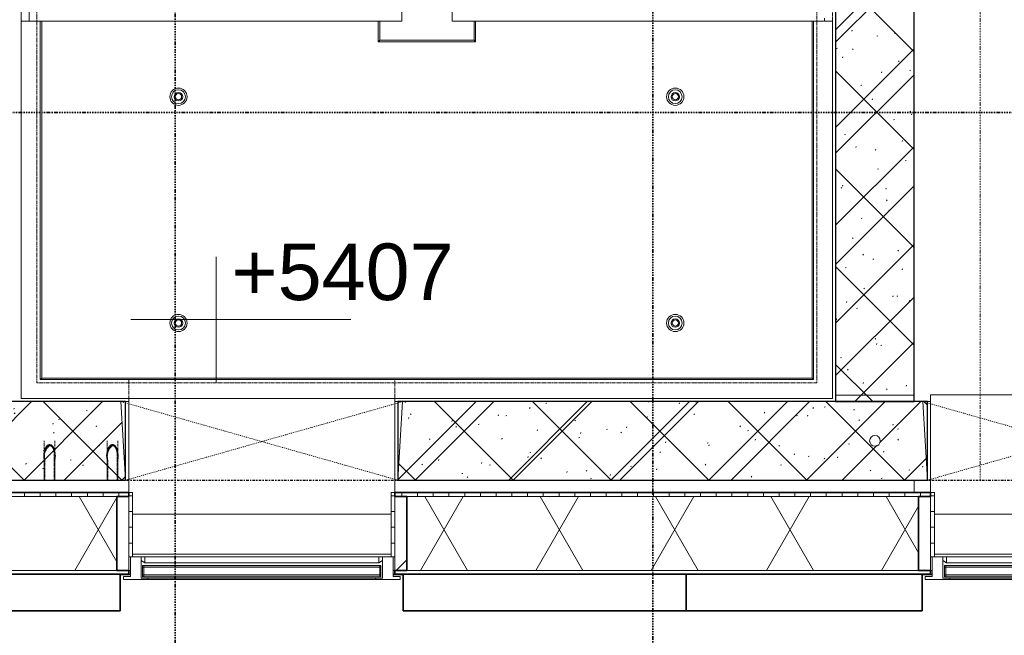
# Model space of a CAD drawing. Header units: millimetres. Extents: x -80560 to 110805, y -11020 to 52719.
# Tile 22 of 182: x 51225 to 54356, y 9506 to 11465. Entities that reach past the tile are written whole.
import ezdxf

# ---------------------------------------------------------------- set-up
doc = ezdxf.new("R2010")
doc.units = ezdxf.units.MM
for name, pattern in [('CENTER2', [20, 8, -4, 4, -4]), ('Dash', [6.35, 3.175, -3.175]), ('DASHDOT2', [8, 4, -2, 0, -2]), ('Hidden 1', [3.5, 2, -1.5]), ('HIDDEN2', [4.5, 3, -1.5])]:
    doc.linetypes.add(name, pattern=pattern)
for name, color, linetype, lineweight in [('A-DETL-GENF', 92, 'Continuous', 18), ('A-FLOR', 192, 'Continuous', 18), ('A-FLOR-HRAL', 11, 'Continuous', 18), ('A-FLOR-HRAL-MBND', 5, 'HIDDEN2', 18), ('A-GENM', 13, 'Continuous', 18), ('A-GLAZ', 151, 'Continuous', 18), ('A-GLAZ-SILL', 1, 'Continuous', 18), ('A-WALL', 113, 'Continuous', 35), ('A-WALL-PATT', 111, 'Continuous', 35), ('G-ANNO-DIMS', 111, 'Continuous', 9), ('G-ANNO-SYMB', 111, 'Continuous', 9), ('I-WALL', 2, 'Continuous', 18), ('S-GRID', 1, 'Continuous', 9), ('S-STRS', 31, 'Continuous', 18), ('S-STRS-MBND', 31, 'HIDDEN2', 18)]:
    doc.layers.add(name, color=color, linetype=linetype, lineweight=lineweight)
doc.styles.add('Arial', font='arial.ttf', dxfattribs={"height": 180})
pattern_1 = [(45, (0, 0), (-176.7767, 176.7767), []), (17, (0, 0), (51.37877, 156.87645), [3.353, -159.647, 3.353, -88.647, -134]), (17, (0, 0), (51.37877, 156.87645), [-255, 3.353, -130.647]), (48, (0, 0), (-36.014, 160.26226), [3.353, -158.647, 3.353, -160.647, -132]), (48, (0, 0), (-36.014, 160.26226), [-326, 3.353, -128.647]), (71, (0, 0), (-94.825, 133.12483), [3.353, -156.647, 3.353, -87.247, -131]), (71, (0, 0), (-94.825, 133.12483), [-250.6, 3.353, -127.647])]
pattern_2 = [(0, (0, 0), (0, 50), [])]

# ---------------------------------------------------------------- blocks, each defined once
blk = doc.blocks.new('19112_SW_LeonardoCollege_R2020_rvt-1-DO_02 tweede verdieping')
at = {"layer": 'A-WALL-PATT', "lineweight": 5}
h = blk.add_hatch(dxfattribs=at)
h.set_pattern_fill('FP_173', color=10, angle=45, style=0, pattern_type=2)
h.set_pattern_definition([(135, (29175, 14167.5), (-155.563, -155.563), []), (225, (29175, 14167.5), (155.563, -155.563), [])])
h.paths.add_polyline_path([(29175, 10250), (29175, 18085), (28925, 18085), (28925, 10250), (29028.3, 10250)], flags=0)
h = blk.add_hatch(dxfattribs=at)
h.set_pattern_fill('FP_174', color=10, angle=45, style=0, pattern_type=2)
h.set_pattern_definition([(45, (28837.5, 10000), (-155.563, 155.563), []), (135, (28837.5, 10000), (-155.563, -155.563), [])])
h.paths.add_polyline_path([(31600, 10000), (31600, 10250), (30083, 10250), (30083, 10000), (31377.7, 10000)], flags=0)
h.paths.add_polyline_path([(29028.3, 10000), (29217, 10000), (29217, 10250), (27533, 10250), (27533, 10000), (28734.6, 10000)], flags=0)
h.paths.add_polyline_path([(26667, 10000), (26667, 10250), (26075, 10250), (26075, 10000), (26532.1, 10000)], flags=0)
at = {"layer": 'A-WALL', "color": 50, "lineweight": 25}
for p, q in [((26667, 10250), (26075, 10250)), ((26667, 10000), (26667, 10250)), ((29217, 10250), (27533, 10250)), ((27533, 10250), (27533, 10000)), ((29217, 10000), (29217, 10250)), ((26075, 10000), (26667, 10000)), ((27533, 10000), (29217, 10000))]:
    blk.add_line(p, q, dxfattribs=at)
at = {"layer": 'A-WALL', "color": 250, "lineweight": 9}
for p, q in [((26667, 10250), (26677, 10250)), ((27523, 10250), (27533, 10250)), ((29217, 10250), (29227, 10250)), ((26677, 10000), (26667, 10000)), ((27533, 10000), (27523, 10000)), ((29227, 10000), (29217, 10000))]:
    blk.add_line(p, q, dxfattribs=at)
at = {"layer": 'I-WALL', "color": 50, "lineweight": 25}
for p, q in [((28925, 18085), (28925, 10250)), ((29175, 10250), (29175, 18085)), ((28925, 10250), (29175, 10250))]:
    blk.add_line(p, q, dxfattribs=at)
blk = doc.blocks.new('MB 31 Wandsparing - 866 x 1634-3275055-DO_02 tweede verdieping')
at = {"layer": 'A-GENM', "linetype": 'Dash', "lineweight": 9}
for p, q in [((-456.2, 125), (424.8, -125)), ((-441.2, -125), (439.8, 125))]:
    blk.add_line(p, q, dxfattribs=at)
blk = doc.blocks.new('MB 23 Gain Inno _onder element_ - ø63 x 900-3377712-DO_02 tweede verdieping')
at = {"layer": 'A-GENM', "linetype": 'Hidden 1', "lineweight": 13}
for p, q in [((-17, -125), (-17, -60)), ((-15, -60), (-15, -125)), ((15, -125), (15, -60)), ((17, -60), (17, -125)), ((-15, -125), (-17, -125)), ((17, -125), (15, -125))]:
    blk.add_line(p, q, dxfattribs=at)
at = {"layer": 'A-GENM', "linetype": 'Hidden 1', "lineweight": 13, "flags": 128}
for points in [[(-17, -60), (-17, -57.6), (-17, -55.2), (-17, -52.8), (-17, -50.4), (-17, -48.1), (-17, -45.7), (-17, -43.4), (-17, -41.1), (-17, -38.9), (-17, -36.6), (-17, -34.4), (-17, -32.3), (-17, -30.2), (-17, -28.1), (-17, -26.1), (-17, -24.2), (-17, -22.3), (-17, -20.4), (-17, -18.7), (-17, -17), (-17, -15.3), (-17, -13.8), (-17, -12.3), (-17, -10.8), (-17, -9.5), (-17, -8.3), (-17, -7.1), (-17, -6), (-17, -5), (-17, -4.1), (-17, -3.3), (-17, -2.5), (-17, -1.9), (-17, -1.3), (-17, -0.9), (-17, -0.5), (-17, -0.2), (-17, -0.1), (-17, 0)], [(17, 0), (17, -0.2), (17, -0.4), (17, -0.8), (17, -1.2), (17, -1.7), (17, -2.3), (17, -3), (17, -3.8), (17, -4.7), (17, -5.7), (17, -6.8), (17, -7.9), (17, -9.2), (17, -10.5), (17, -11.9), (17, -13.3), (17, -14.9), (17, -16.5), (17, -18.2), (17, -20), (17, -21.8), (17, -23.7), (17, -25.6), (17, -27.6), (17, -29.6), (17, -31.7), (17, -33.9), (17, -36), (17, -38.3), (17, -40.5), (17, -42.8), (17, -45.1), (17, -47.4), (17, -49.8), (17, -52.2), (17, -54.6), (17, -57), (17, -59.4), (17, -60)]]:
    blk.add_lwpolyline(points, dxfattribs=at)
at = {"layer": 'A-GENM', "linetype": 'Hidden 1', "lineweight": 13}
for points in [[(-17, -60), (-19.2, -50.3), (-18.5, -32.5), (-7.9, -18.1), (0, -11.7)], [(15, -60), (17, -51.1), (16.4, -34.7), (7, -21.1), (0, -15)]]:
    blk.add_open_spline(points, degree=3, dxfattribs=at)
for points, knots in [([(0, -15), (-0.7, -15.1), (-1.9, -15.3), (-3.7, -15.9), (-5, -16.6), (-5.9, -17.1), (-6.4, -17.4), (-6.8, -17.8), (-7.4, -18.3), (-8.2, -19.1), (-9.2, -20.4), (-10, -21.7), (-10.5, -22.7), (-10.8, -23.2), (-11, -23.6), (-11.2, -24.1), (-11.5, -24.6), (-11.9, -25.6), (-12.4, -27), (-12.8, -28.5), (-13.2, -29.7), (-13.4, -30.6), (-13.6, -31.5), (-13.8, -32.7), (-14.1, -34.2), (-14.3, -36.1), (-14.5, -37.9), (-14.6, -39.8), (-14.8, -41.6), (-14.8, -43.5), (-14.9, -45.3), (-14.9, -47.2), (-15, -49.6), (-15, -53.9), (-15, -57.6), (-15, -60)], [0, 0, 0, 0, 0.035714, 0.071429, 0.107143, 0.125, 0.133929, 0.142857, 0.160714, 0.178571, 0.214286, 0.25, 0.267857, 0.276786, 0.285714, 0.294643, 0.303571, 0.321429, 0.357143, 0.392857, 0.410714, 0.428571, 0.446429, 0.464286, 0.5, 0.535714, 0.571429, 0.607143, 0.642857, 0.678571, 0.714286, 0.75, 0.785714, 0.857143, 1, 1, 1, 1]), ([(0, -11.7), (0.7, -11.8), (2.1, -12.1), (4, -12.6), (5.5, -13.3), (6.6, -13.9), (7.4, -14.5), (8.1, -15.1), (9.1, -16), (10.2, -17.3), (11.1, -18.7), (11.7, -19.7), (12.1, -20.3), (12.3, -20.7), (12.6, -21.1), (12.8, -21.7), (13.3, -22.8), (13.9, -24.3), (14.4, -26), (14.8, -27.2), (15.1, -28.2), (15.3, -29.2), (15.6, -30.5), (15.9, -32.1), (16.1, -34.1), (16.4, -36.1), (16.6, -38.1), (16.7, -40.1), (16.8, -42.1), (16.9, -44.1), (16.9, -46.1), (17, -48.8), (17, -53.4), (17, -57.4), (17, -60)], [0, 0, 0, 0, 0.035714, 0.071429, 0.107143, 0.125, 0.142857, 0.160714, 0.178571, 0.214286, 0.25, 0.267857, 0.276786, 0.285714, 0.294643, 0.303571, 0.321429, 0.357143, 0.392857, 0.410714, 0.428571, 0.446429, 0.464286, 0.5, 0.535714, 0.571429, 0.607143, 0.642857, 0.678571, 0.714286, 0.75, 0.785714, 0.857143, 1, 1, 1, 1])]:
    blk.add_open_spline(points, degree=3, knots=knots, dxfattribs=at)
blk = doc.blocks.new('95251-Leonardo College Leiden_rvt-1-DO_02 tweede verdieping')
at = {"layer": 'A-WALL-PATT', "lineweight": 9}
h = blk.add_hatch(dxfattribs=at)
h.set_pattern_fill('FP_187', color=55, style=0, pattern_type=2)
h.set_pattern_definition(pattern_1)
h.paths.add_polyline_path([(29028.3, 10270), (29175, 10270), (29175, 14242.5), (29170, 14242.5), (29170, 14292.5), (28930, 14292.5), (28930, 14242.5), (28925, 14242.5), (28925, 10270)], flags=0)
h = blk.add_hatch(dxfattribs=at)
h.set_pattern_fill('FP_187', color=55, style=0, pattern_type=2)
h.set_pattern_definition(pattern_1)
h.paths.add_polyline_path([(31084, 10000), (31600, 10000), (31600, 10250), (31492, 10250), (31491, 10158.3), (31475, 10136.7), (31467.6, 10139.5), (31462.7, 10145.7), (31459.9, 10153.2), (31458.1, 10169.1), (31458, 10250), (31187, 10250), (31186, 10158.3), (31170, 10136.7), (31162.6, 10139.5), (31157.4, 10146.5), (31154.9, 10153.2), (31153.1, 10169.1), (31153, 10250), (30987, 10250), (30986, 10158.3), (30970, 10136.7), (30962.6, 10139.5), (30957.7, 10145.7), (30954.9, 10153.2), (30953.1, 10169.1), (30953, 10250), (30098, 10250), (30083, 10000), (30790.3, 10000)], flags=0)
h.paths.add_polyline_path([(29217, 10000), (29202, 10250), (27548, 10250), (27533, 10000), (29028.3, 10000)], flags=0)
h.paths.add_polyline_path([(26075, 10000), (26408, 10000), (26409, 10091.7), (26425, 10113.3), (26432.4, 10110.5), (26437.3, 10104.3), (26440.1, 10096.8), (26441.9, 10080.9), (26442, 10000), (26608, 10000), (26609, 10091.7), (26625, 10113.3), (26632.9, 10109.8), (26637.3, 10104.3), (26640.1, 10096.8), (26641.9, 10080.9), (26642, 10000), (26667, 10000), (26652, 10250), (26080, 10250), (26080, 10200), (26075, 10200), (26075, 10142), (26166.7, 10141), (26188.3, 10125), (26185.5, 10117.6), (26179.3, 10112.7), (26171.8, 10109.9), (26155.9, 10108.1), (26075, 10108), (26075, 10089)], flags=0)
h.paths.add_polyline_path([(29050, 10108), (29038, 10113), (29033, 10125), (29038, 10137), (29050, 10142), (29062, 10137), (29067, 10125), (29062, 10113)], flags=0)
at = {"layer": 'A-GENM', "color": 170, "lineweight": 9}
for p, q in [((26360, 11560), (26360, 11460)), ((27545, 11560), (27545, 11460)), ((27705, 11460), (27705, 11560)), ((28890, 11460), (28890, 11470.1)), ((26335, 10260), (26335, 11460)), ((26335, 11460), (26395, 11460)), ((26395, 11460), (26400, 11460)), ((26395, 11460), (26395, 10320)), ((26400, 11460), (26400, 10325)), ((27470, 11460), (26400, 11460)), ((27470, 11395), (27470, 11460)), ((27470, 11460), (27475, 11460)), ((27475, 11460), (27545, 11460)), ((27475, 11460), (27475, 11400)), ((27705, 11460), (27775, 11460)), ((27775, 11460), (27780, 11460)), ((27775, 11400), (27775, 11460)), ((28850, 11460), (27780, 11460)), ((27780, 11460), (27780, 11395)), ((28850, 10325), (28850, 11460)), ((28850, 11460), (28855, 11460)), ((28855, 11460), (28915, 11460)), ((28855, 11460), (28855, 10320)), ((28915, 11460), (28915, 10260)), ((27470, 11395), (27475, 11400)), ((27475, 11400), (27775, 11400)), ((27780, 11395), (27775, 11400)), ((27780, 11395), (27470, 11395)), ((26395, 10320), (26400, 10325)), ((28855, 10320), (26395, 10320)), ((26400, 10325), (28850, 10325)), ((28855, 10320), (28850, 10325)), ((28915, 10260), (26335, 10260))]:
    blk.add_line(p, q, dxfattribs=at)
for centre, radius, start, end in [((26835, 11220), 27.5, 90, 270), ((26835, 11220), 22, 90, 270), ((26835, 11220), 27.5, 270, 90), ((26835, 11220), 22, 270, 90), ((28415, 11220), 27.5, 90, 270), ((28415, 11220), 22, 90, 270), ((28415, 11220), 27.5, 270, 90), ((28415, 11220), 22, 270, 90), ((26835, 11220), 13.5, 90, 270), ((26835, 11220), 10, 90, 270), ((26835, 11220), 13.5, 270, 90), ((26835, 11220), 10, 270, 90), ((28415, 11220), 13.5, 90, 270), ((28415, 11220), 10, 90, 270), ((28415, 11220), 13.5, 270, 90), ((28415, 11220), 10, 270, 90), ((26835, 10500), 27.5, 90, 270), ((26835, 10500), 22, 90, 270), ((26835, 10500), 27.5, 270, 90), ((26835, 10500), 22, 270, 90), ((28415, 10500), 27.5, 90, 270), ((28415, 10500), 22, 90, 270), ((28415, 10500), 27.5, 270, 90), ((28415, 10500), 22, 270, 90), ((26835, 10500), 13.5, 90, 270), ((26835, 10500), 10, 90, 270), ((26835, 10500), 13.5, 270, 90), ((26835, 10500), 10, 270, 90), ((28415, 10500), 13.5, 90, 270), ((28415, 10500), 10, 90, 270), ((28415, 10500), 13.5, 270, 90), ((28415, 10500), 10, 270, 90)]:
    blk.add_arc(centre, radius, start, end, dxfattribs=at)
at = {"layer": 'A-WALL', "color": 130, "lineweight": 5}
for p, q in [((28925, 14242.5), (28925, 10270)), ((29175, 10270), (29175, 14242.5)), ((26652, 10250), (26080, 10250)), ((26667, 10000), (26652, 10250)), ((27548, 10250), (27533, 10000)), ((29202, 10250), (27548, 10250)), ((28925, 10270), (29175, 10270)), ((29217, 10000), (29202, 10250)), ((26408, 10000), (26408, 10065)), ((26442, 10065), (26442, 10000)), ((26608, 10000), (26608, 10065)), ((26642, 10065), (26642, 10000)), ((26075, 10000), (26408, 10000)), ((26442, 10000), (26608, 10000)), ((26642, 10000), (26667, 10000)), ((27533, 10000), (29217, 10000))]:
    blk.add_line(p, q, dxfattribs=at)
for start, end in [(0, 180), (180, 0)]:
    blk.add_arc((29050, 10125), 17, start, end, dxfattribs=at)
for points in [[(26408, 10065), (26405.9, 10074.4), (26406.1, 10083), (26408.7, 10090.8)], [(26409.1, 10091.9), (26411.9, 10099.8), (26417.2, 10107), (26425, 10113.3)], [(26608, 10065), (26605.9, 10074.4), (26606.1, 10083), (26608.7, 10090.8)], [(26609.1, 10091.9), (26611.9, 10099.8), (26617.2, 10107), (26625, 10113.3)]]:
    blk.add_open_spline(points, degree=3, dxfattribs=at)
for points in [[(26425, 10113.3), (26425.7, 10113.2), (26427.1, 10112.9), (26429, 10112.4), (26430.5, 10111.7), (26431.6, 10111.1), (26432.4, 10110.5), (26433.1, 10109.9), (26434.1, 10109), (26435.2, 10107.7), (26436.1, 10106.3), (26436.7, 10105.3), (26437.1, 10104.7), (26437.3, 10104.3), (26437.6, 10103.9), (26437.8, 10103.3), (26438.3, 10102.2), (26438.9, 10100.7), (26439.4, 10099), (26439.8, 10097.8), (26440.1, 10096.8), (26440.3, 10095.8), (26440.6, 10094.5), (26440.9, 10092.9), (26441.1, 10090.9), (26441.4, 10088.9), (26441.6, 10086.9), (26441.7, 10084.9), (26441.8, 10082.9), (26441.9, 10080.9), (26441.9, 10078.9), (26442, 10076.2), (26442, 10071.6), (26442, 10067.6), (26442, 10065)], [(26625, 10113.3), (26625.7, 10113.2), (26627.1, 10112.9), (26629, 10112.4), (26630.5, 10111.7), (26631.6, 10111.1), (26632.4, 10110.5), (26633.1, 10109.9), (26634.1, 10109), (26635.2, 10107.7), (26636.1, 10106.3), (26636.7, 10105.3), (26637.1, 10104.7), (26637.3, 10104.3), (26637.6, 10103.9), (26637.8, 10103.3), (26638.3, 10102.2), (26638.9, 10100.7), (26639.4, 10099), (26639.8, 10097.8), (26640.1, 10096.8), (26640.3, 10095.8), (26640.6, 10094.5), (26640.9, 10092.9), (26641.1, 10090.9), (26641.4, 10088.9), (26641.6, 10086.9), (26641.7, 10084.9), (26641.8, 10082.9), (26641.9, 10080.9), (26641.9, 10078.9), (26642, 10076.2), (26642, 10071.6), (26642, 10067.6), (26642, 10065)]]:
    blk.add_open_spline(points, degree=3, knots=[0, 0, 0, 0, 0.035714, 0.071429, 0.107143, 0.125, 0.142857, 0.160714, 0.178571, 0.214286, 0.25, 0.267857, 0.276786, 0.285714, 0.294643, 0.303571, 0.321429, 0.357143, 0.392857, 0.410714, 0.428571, 0.446429, 0.464286, 0.5, 0.535714, 0.571429, 0.607143, 0.642857, 0.678571, 0.714286, 0.75, 0.785714, 0.857143, 1, 1, 1, 1], dxfattribs=at)
at = {"color": 191, "lineweight": 9}
for p in [(27108.2, 10125), (29658.2, 10125)]:
    blk.add_blockref('MB 31 Wandsparing - 866 x 1634-3275055-DO_02 tweede verdieping', p, dxfattribs=at)
at = {"color": 191, "lineweight": 9, "extrusion": (0, 0, -1)}
for p in [(-26425, 10125), (-26625, 10125)]:
    blk.add_blockref('MB 23 Gain Inno _onder element_ - ø63 x 900-3377712-DO_02 tweede verdieping', p, dxfattribs=at)
blk = doc.blocks.new('Basic Wall _ 41_WA_n3o_cladding_vertikaal_random_100mm_oorspronkelijk - ___-31301028-DO_02 tweede verdieping')
at = {"layer": 'A-WALL', "lineweight": 18}
for p, q in [((26650, 9699), (26682, 9699)), ((26677, 9701), (26682, 9701)), ((27518, 9701), (27523, 9701)), ((27518, 9699), (27550, 9699)), ((29200, 9699), (29232, 9699)), ((29227, 9701), (29232, 9701))]:
    blk.add_line(p, q, dxfattribs=at)
blk = doc.blocks.new('merk 900 vast glas shadowbox - merk 900 vast glas shadowbox-32549056-DO_02 tweede verdieping')
at = {"layer": 'A-GLAZ'}
for p, q in [((-362, 0), (-440, 0)), ((-440, 0), (-440, -10)), ((-362, -4), (-362, 0)), ((440, 0), (362, 0)), ((362, 0), (362, -4)), ((440, -10), (440, 0)), ((-440, -10), (-418, -10)), ((-418, -10), (-418, -72)), ((-384, -72), (-384, -4)), ((-384, -4), (-362, -4)), ((362, -4), (384, -4)), ((384, -4), (384, -72)), ((418, -72), (418, -10)), ((418, -10), (440, -10)), ((-418, -72), (-384, -72)), ((384, -72), (418, -72))]:
    blk.add_line(p, q, dxfattribs=at)
at = {"layer": 'A-GLAZ-SILL'}
for p, q in [((362, 0), (-362, 0)), ((362, -4), (-362, -4))]:
    blk.add_line(p, q, dxfattribs=at)
blk = doc.blocks.new('NLRS_41_GM_WPB_spouwlat-SH_generiek_ISR - 235x38-V168-DO_02 tweede verdieping')
at = {"layer": 'A-GENM'}
for p, q in [((29227, 9948), (29189, 9948)), ((29189, 9948), (29189, 9713)), ((29227, 9713), (29227, 9948)), ((29189, 9713), (29227, 9713))]:
    blk.add_line(p, q, dxfattribs=at)
blk = doc.blocks.new('41_dagkanten_SH_generiek_ISR - 12x204_5-V171-DO_02 tweede verdieping')
at = {"layer": 'A-GENM'}
h = blk.add_hatch(dxfattribs=at)
h.set_pattern_fill('FP_71', color=256, style=0, pattern_type=2)
h.set_pattern_definition(pattern_2)
h.paths.add_polyline_path([(29227, 9756), (29239, 9756), (29239, 9960.5), (29227, 9960.5), (29227, 9922.4)], flags=0)
for p, q in [((29239, 9960.5), (29227, 9960.5)), ((29227, 9960.5), (29227, 9756)), ((29239, 9756), (29239, 9960.5)), ((29227, 9756), (29232, 9756))]:
    blk.add_line(p, q, dxfattribs=at)
blk = doc.blocks.new('NLRS_41_GM_WPB_spouwlat-SH_generiek_ISR - 235x38-V221-DO_02 tweede verdieping')
at = {"layer": 'A-GENM'}
for p, q in [((26677, 9948), (26639, 9948)), ((26639, 9948), (26639, 9713)), ((26677, 9713), (26677, 9948)), ((26639, 9713), (26677, 9713))]:
    blk.add_line(p, q, dxfattribs=at)
blk = doc.blocks.new('NLRS_41_GM_WPB_spouwlat-SH_generiek_ISR - 235x38-V222-DO_02 tweede verdieping')
at = {"layer": 'A-GENM'}
h = blk.add_hatch(dxfattribs=at)
h.set_pattern_fill('FP_68', color=256, style=0, pattern_type=2)
h.set_pattern_definition([(45, (0, 0), (-141.4214, 141.4214), [])])
h.paths.add_polyline_path([(27561, 9713), (27559.9, 9948), (27523, 9948), (27523, 9713), (27559.9, 9713)], flags=0)
for p, q in [((27561, 9948), (27523, 9948)), ((27523, 9948), (27523, 9713)), ((27561, 9713), (27561, 9948)), ((27523, 9713), (27561, 9713))]:
    blk.add_line(p, q, dxfattribs=at)
blk = doc.blocks.new('41_dagkanten_SH_generiek_ISR - 12x204_5-V223-DO_02 tweede verdieping')
at = {"layer": 'A-GENM'}
h = blk.add_hatch(dxfattribs=at)
h.set_pattern_fill('FP_69', color=256, style=0, pattern_type=2)
h.set_pattern_definition(pattern_2)
h.paths.add_polyline_path([(27523, 9756), (27523, 9960.5), (27511, 9960.5), (27511, 9756), (27518, 9756)], flags=0)
for p, q in [((27523, 9960.5), (27511, 9960.5)), ((27511, 9960.5), (27511, 9756)), ((27523, 9756), (27523, 9960.5)), ((27518, 9756), (27523, 9756))]:
    blk.add_line(p, q, dxfattribs=at)
blk = doc.blocks.new('41_dagkanten_SH_generiek_ISR - 12x204_5-V224-DO_02 tweede verdieping')
at = {"layer": 'A-GENM'}
h = blk.add_hatch(dxfattribs=at)
h.set_pattern_fill('FP_71', color=256, style=0, pattern_type=2)
h.set_pattern_definition(pattern_2)
h.paths.add_polyline_path([(26678.9, 9756), (26689, 9756), (26689, 9960.5), (26677, 9960.5), (26677, 9756)], flags=0)
for p, q in [((26689, 9960.5), (26677, 9960.5)), ((26677, 9960.5), (26677, 9756)), ((26689, 9756), (26689, 9960.5)), ((26677, 9756), (26682, 9756))]:
    blk.add_line(p, q, dxfattribs=at)
blk = doc.blocks.new('31_n3o_gevelopening_vensterbank - 380x15-32538877-DO_02 tweede verdieping')
at = {"layer": 'A-GENM'}
for p, q in [((0, -311.5), (0, 0)), ((0, 0), (846, 0)), ((846, 0), (846, -311.5)), ((12, -380), (834, -380))]:
    blk.add_line(p, q, dxfattribs=at)
blk = doc.blocks.new('31_n3o_gevelopening_vensterbank - 380x15-V377-DO_02 tweede verdieping')
at = {"layer": 'A-GENM'}
for p, q in [((0, -311.5), (0, -12)), ((846, -12), (846, -311.5)), ((12, -380), (834, -380))]:
    blk.add_line(p, q, dxfattribs=at)
blk = doc.blocks.new('Railing - Railing-32687319-DO_02 tweede verdieping')
at = {"layer": 'A-FLOR-HRAL-MBND'}
for p, q in [((26677, 10320), (27523, 10320)), ((26677, 10260), (26677, 10320)), ((26677, 10320), (27523, 10320)), ((26677, 10260), (26677, 10320)), ((27523, 10320), (27523, 10260)), ((27523, 10320), (27523, 10260)), ((26677, 10260), (27523, 10260)), ((26677, 10260), (27523, 10260))]:
    blk.add_line(p, q, dxfattribs=at)
blk = doc.blocks.new('30_n3o_RT72_glas met glaslat - Type 1-33567359-DO_02 tweede verdieping')
at = {"layer": 'A-GENM'}
for points in [[(349.6, -5), (-379, -5), (-379, -11), (379, -11), (379, -5)], [(349.6, -35), (-379, -35), (-379, -41), (379, -41), (379, -35)]]:
    blk.add_hatch(color=256, dxfattribs=at).paths.add_polyline_path(points, flags=0)
for p, q in [((379, -5), (-379, -5)), ((-379, -5), (-379, -11)), ((-375, -5), (-379, -5)), ((-379, -5), (-379, -41)), ((-379, -11), (379, -11)), ((-375, -41), (-375, -5)), ((379, -5), (375, -5)), ((375, -5), (375, -41)), ((379, -11), (379, -5)), ((379, -41), (379, -5)), ((379, -35), (-379, -35)), ((-379, -35), (-379, -41)), ((-379, -41), (379, -41)), ((-379, -41), (-375, -41)), ((375, -41), (379, -41)), ((379, -41), (379, -35))]:
    blk.add_line(p, q, dxfattribs=at)
blk = doc.blocks.new('DPWP_30_n3o_RT72_glas met glaslat Frame1 - Type 1-33567362-DO_02 tweede verdieping')
at = {"layer": 'A-GENM'}
for p, q in [((-372, -7.8), (-384, -15)), ((-384, -27), (-372, -27)), ((372, -7.8), (-372, -7.8)), ((-372, -7.8), (-372, -27)), ((-372, -27), (-372, -7.8)), ((-372, -27), (372, -27)), ((372, -27), (372, -7.8)), ((384, -15), (372, -7.8)), ((372, -7.8), (372, -27)), ((372, -27), (384, -27))]:
    blk.add_line(p, q, dxfattribs=at)
blk = doc.blocks.new('01_n3o_symbool_lijn_met_tekst - brandwerend_B60-31157474-DO_02 tweede verdieping')
at = {"layer": 'A-DETL-GENF', "color": 3, "linetype": 'DASHDOT2'}
blk.add_line((0, 0), (8362.5, 0), dxfattribs=at)
blk = doc.blocks.new('Spot Elevations - default-305554-DO_02 tweede verdieping')
at = {"layer": 'G-ANNO-DIMS'}
for p, q in [((0, 2), (0, -2)), ((4.277, 0), (-2.723, 0))]:
    blk.add_line(p, q, dxfattribs=at)

msp = doc.modelspace()

# ---------------------------------------------------------------- hatches: boundary and pattern name
at = {"layer": 'A-WALL-PATT', "lineweight": 18}
h = msp.add_hatch(dxfattribs=at)
h.set_pattern_fill('FP_80', color=256, angle=90, style=0, pattern_type=2)
h.set_pattern_definition([(90, (57640.07, 9701), (-50, -2e-13), [])])
h.paths.add_polyline_path([(77617.8, 9948), (78284.3, 9948), (78284.3, 9960.5), (77617.8, 9960.5)], flags=0)
h.paths.add_polyline_path([(73011.8, 9948), (73171.8, 9948), (73171.8, 9960.5), (72217.8, 9960.5), (72217.8, 9948), (72424.4, 9948)], flags=0)
h.paths.add_polyline_path([(70471.8, 9948), (70471.8, 9960.5), (69517.8, 9960.5), (69517.8, 9948), (70433.8, 9948)], flags=0)
h.paths.add_polyline_path([(67138.3, 9948), (67771.8, 9948), (67771.8, 9960.5), (65917.8, 9960.5), (65917.8, 9948), (66551, 9948)], flags=0)
h.paths.add_polyline_path([(63271.8, 9948), (63271.8, 9960.5), (61417.8, 9960.5), (61417.8, 9948), (63233.8, 9948)], flags=0)
h.paths.add_polyline_path([(56971.8, 9948), (56971.8, 9960.5), (54967.9, 9960.5), (54967.9, 9948), (56933.8, 9948)], flags=0)
h.paths.add_polyline_path([(54083.9, 9948), (54121.9, 9948), (54121.9, 9960.5), (52417.8, 9960.5), (52417.8, 9948), (53923.1, 9948)], flags=0)
h.paths.add_polyline_path([(51426.9, 9948), (51571.8, 9948), (51571.8, 9960.5), (50167.8, 9960.5), (50167.8, 9948), (51280.1, 9948)], flags=0)
h.paths.add_polyline_path([(49283.8, 9948), (49321.8, 9948), (49321.8, 9960.5), (48817.8, 9960.5), (48817.8, 9948), (48930.7, 9948)], flags=0)
h.paths.add_polyline_path([(46171.8, 9948), (46171.8, 9960.5), (44317.8, 9960.5), (44317.8, 9948), (46133.8, 9948)], flags=0)
h.paths.add_polyline_path([(42469.9, 9948), (42571.8, 9948), (42571.8, 9960.5), (42067.8, 9960.5), (42067.8, 9948), (42105.8, 9948)], flags=0)
h.paths.add_polyline_path([(41183.8, 9948), (41221.8, 9948), (41221.8, 9960.5), (39367.8, 9960.5), (39367.8, 9948), (40707.9, 9948)], flags=0)
h.paths.add_polyline_path([(38483.8, 9948), (38521.8, 9948), (38521.8, 9960.5), (37242.8, 9960.5), (37242.8, 9948), (38358.5, 9948)], flags=0)
h = msp.add_hatch(dxfattribs=at)
h.set_pattern_fill('FP_2', color=256, style=0, pattern_type=2)
h.set_pattern_definition([(60, (24894.82, 0), (-274.963, 158.75), []), (120, (24894.82, 0), (-274.963, -158.75), [])])
h.paths.add_polyline_path([(78296.8, 9713), (78296.8, 9948), (77655.8, 9948), (77655.8, 9713), (78284.3, 9713)], flags=0)
h.paths.add_polyline_path([(73133.8, 9713), (73133.8, 9948), (72255.8, 9948), (72255.8, 9713), (73011.8, 9713)], flags=0)
h.paths.add_polyline_path([(70433.8, 9713), (70433.8, 9948), (69555.8, 9948), (69555.8, 9713), (70368.7, 9713)], flags=0)
h.paths.add_polyline_path([(67733.8, 9713), (67733.8, 9948), (65955.8, 9948), (65955.8, 9713), (67725.7, 9713)], flags=0)
h.paths.add_polyline_path([(63026.9, 9713), (63233.8, 9713), (63233.8, 9948), (61455.8, 9948), (61455.8, 9713), (61852.3, 9713)], flags=0)
h.paths.add_polyline_path([(56566.2, 9713), (56933.8, 9713), (56933.8, 9948), (55005.9, 9948), (55005.9, 9713), (55978.8, 9713)], flags=0)
h.paths.add_polyline_path([(53923.1, 9713), (54083.9, 9713), (54083.9, 9948), (52455.8, 9948), (52455.8, 9713), (53629.4, 9713)], flags=0)
h.paths.add_polyline_path([(51280.1, 9713), (51533.8, 9713), (51533.8, 9948), (50205.8, 9948), (50205.8, 9713), (50692.7, 9713)], flags=0)
h.paths.add_polyline_path([(49283.8, 9713), (49283.8, 9948), (48855.8, 9948), (48855.8, 9713), (49224.4, 9713)], flags=0)
h.paths.add_polyline_path([(46133.8, 9713), (46133.8, 9948), (44355.8, 9948), (44355.8, 9713), (45994, 9713)], flags=0)
h.paths.add_polyline_path([(42469.9, 9713), (42533.8, 9713), (42533.8, 9948), (42105.8, 9948), (42105.8, 9713), (42176.2, 9713)], flags=0)
h.paths.add_polyline_path([(38483.8, 9713), (38483.8, 9948), (37007.8, 9948), (37007.8, 9713), (38358.5, 9713)], flags=0)
h.paths.add_polyline_path([(41001.5, 9713), (41183.8, 9713), (41183.8, 9948), (39405.8, 9948), (39405.8, 9713), (40707.9, 9713)], flags=0)
h = msp.add_hatch(dxfattribs=at)
h.set_pattern_fill('FP_79', color=256, style=0, pattern_type=2)
h.set_pattern_definition([(0, (57640.07, 9701), (2e-14, 50), [])])
h.paths.add_polyline_path([(78531.8, 9701), (78531.8, 9713), (77617.8, 9713), (77617.8, 9701), (78297.9, 9701)], flags=0)
h.paths.add_polyline_path([(73171.8, 9701), (73171.8, 9713), (72217.8, 9713), (72217.8, 9701), (73011.8, 9701)], flags=0)
h.paths.add_polyline_path([(70471.8, 9701), (70471.8, 9713), (69517.8, 9713), (69517.8, 9701), (70368.7, 9701)], flags=0)
h.paths.add_polyline_path([(67725.7, 9701), (67771.8, 9701), (67771.8, 9713), (65917.8, 9713), (65917.8, 9701), (67138.3, 9701)], flags=0)
h.paths.add_polyline_path([(63271.8, 9701), (63271.8, 9713), (61417.8, 9713), (61417.8, 9701), (63026.9, 9701)], flags=0)
h.paths.add_polyline_path([(56859.8, 9701), (56971.8, 9701), (56971.8, 9713), (54967.9, 9713), (54967.9, 9701), (56566.2, 9701)], flags=0)
h.paths.add_polyline_path([(54121.9, 9701), (54121.9, 9713), (52417.8, 9713), (52417.8, 9701), (53923.1, 9701)], flags=0)
h.paths.add_polyline_path([(51571.8, 9701), (51571.8, 9713), (50167.8, 9713), (50167.8, 9701), (51280.1, 9701)], flags=0)
h.paths.add_polyline_path([(49321.8, 9701), (49321.8, 9713), (48817.8, 9713), (48817.8, 9701), (49224.4, 9701)], flags=0)
h.paths.add_polyline_path([(45406.6, 9701), (46171.8, 9701), (46171.8, 9713), (44317.8, 9713), (44317.8, 9701), (44819.3, 9701)], flags=0)
h.paths.add_polyline_path([(41001.5, 9701), (41221.8, 9701), (41221.8, 9713), (39367.8, 9713), (39367.8, 9701), (40707.9, 9701)], flags=0)
h.paths.add_polyline_path([(42469.9, 9701), (42571.8, 9701), (42571.8, 9713), (42067.8, 9713), (42067.8, 9701), (42176.2, 9701)], flags=0)
h.paths.add_polyline_path([(38521.8, 9701), (38521.8, 9713), (36995.8, 9713), (36995.8, 9701), (38358.5, 9701)], flags=0)

# ---------------------------------------------------------------- linework, layer by layer
at = {"layer": 'A-FLOR'}
msp.add_line((54069.8, 10000), (54069.8, 9960.5), dxfattribs=at)
at = {"layer": 'A-WALL'}
for p, q in [((51571.8, 9960.5), (50167.8, 9960.5)), ((51571.8, 9948), (51571.8, 9960.5)), ((54121.9, 9960.5), (52417.8, 9960.5)), ((52417.8, 9960.5), (52417.8, 9948)), ((54121.9, 9948), (54121.9, 9960.5)), ((51533.8, 9713), (51533.8, 9948)), ((51533.8, 9948), (51571.8, 9948)), ((52417.8, 9948), (52455.8, 9948)), ((52455.8, 9948), (52455.8, 9713)), ((54083.9, 9713), (54083.9, 9948)), ((54083.9, 9948), (54121.9, 9948)), ((51571.8, 9713), (51533.8, 9713)), ((51571.8, 9701), (51571.8, 9713)), ((52455.8, 9713), (52417.8, 9713)), ((52417.8, 9713), (52417.8, 9701)), ((54121.9, 9713), (54083.9, 9713)), ((54121.9, 9701), (54121.9, 9713)), ((50167.8, 9701), (51571.8, 9701)), ((51544.8, 9701), (50194.8, 9701)), ((51544.8, 9584), (51544.8, 9701)), ((52417.8, 9701), (54121.9, 9701)), ((52444.8, 9701), (52444.8, 9584)), ((53344.8, 9701), (53344.8, 9584)), ((54094.8, 9584), (54094.8, 9701)), ((50194.8, 9584), (51544.8, 9584)), ((52444.8, 9584), (54094.8, 9584))]:
    msp.add_line(p, q, dxfattribs=at)
at = {"layer": 'A-WALL', "lineweight": 18}
for p, q in [((50205.8, 9948), (51533.8, 9948)), ((52455.8, 9948), (54083.9, 9948)), ((52405.8, 9765), (51583.8, 9765)), ((54955.9, 9765), (54133.9, 9765)), ((50205.8, 9713), (51533.8, 9713)), ((51576.8, 9713), (51571.8, 9713)), ((52417.8, 9713), (52412.8, 9713)), ((52455.8, 9713), (54083.9, 9713)), ((54126.8, 9713), (54121.9, 9713))]:
    msp.add_line(p, q, dxfattribs=at)
at = {"layer": 'G-ANNO-SYMB', "linetype": 'DASHDOT2', "lineweight": 35}
for p, q in [((53238.2, 18430.2), (53238.2, 9121)), ((51719.6, 18410.4), (51719.6, 9106.7)), ((50605.2, 11170), (54580.3, 11170))]:
    msp.add_line(p, q, dxfattribs=at)
at = {"layer": 'S-GRID', "linetype": 'CENTER2', "lineweight": 25}
msp.add_line((29945.3, 10000), (110204.9, 10000), dxfattribs=at)
at = {"layer": 'S-STRS'}
for p, q in [((51229.8, 11658.4), (51229.8, 11460)), ((53809.8, 11460), (53809.8, 11470.1))]:
    msp.add_line(p, q, dxfattribs=at)
at = {"layer": 'S-STRS-MBND'}
for p, q in [((51229.8, 11658.4), (51229.8, 10260)), ((51279.8, 11658.4), (51279.8, 10310)), ((53759.8, 10310), (53759.8, 11528.4)), ((53809.8, 10260), (53809.8, 11528.4)), ((51279.8, 10310), (53759.8, 10310)), ((51229.8, 10260), (53809.8, 10260))]:
    msp.add_line(p, q, dxfattribs=at)

# ---------------------------------------------------------------- block references
at = {"color": 250, "lineweight": 5}
for name in ['19112_SW_LeonardoCollege_R2020_rvt-1-DO_02 tweede verdieping', '95251-Leonardo College Leiden_rvt-1-DO_02 tweede verdieping']:
    msp.add_blockref(name, (24894.8, 0), dxfattribs=at)
at = {"layer": 'A-DETL-GENF', "color": 3, "linetype": 'DASHDOT2', "rotation": 90}
msp.add_blockref('01_n3o_symbool_lijn_met_tekst - brandwerend_B60-31157474-DO_02 tweede verdieping', (54279.8, 10000), dxfattribs=at)
at = {"layer": 'A-FLOR-HRAL', "linetype": 'HIDDEN2'}
msp.add_blockref('Railing - Railing-32687319-DO_02 tweede verdieping', (24894.8, 0), dxfattribs=at)
at = {"layer": 'A-GENM'}
for name, p in [('31_n3o_gevelopening_vensterbank - 380x15-32538877-DO_02 tweede verdieping', (54121.8, 10272)), ('31_n3o_gevelopening_vensterbank - 380x15-V377-DO_02 tweede verdieping', (51571.8, 10272)), ('41_dagkanten_SH_generiek_ISR - 12x204_5-V224-DO_02 tweede verdieping', (24894.8, 0)), ('41_dagkanten_SH_generiek_ISR - 12x204_5-V223-DO_02 tweede verdieping', (24894.8, 0)), ('41_dagkanten_SH_generiek_ISR - 12x204_5-V171-DO_02 tweede verdieping', (24894.8, 0)), ('NLRS_41_GM_WPB_spouwlat-SH_generiek_ISR - 235x38-V221-DO_02 tweede verdieping', (24894.8, 0)), ('NLRS_41_GM_WPB_spouwlat-SH_generiek_ISR - 235x38-V222-DO_02 tweede verdieping', (24894.8, 0)), ('NLRS_41_GM_WPB_spouwlat-SH_generiek_ISR - 235x38-V168-DO_02 tweede verdieping', (24894.8, 0))]:
    msp.add_blockref(name, p, dxfattribs=at)
at = {"layer": 'A-GENM', "rotation": 180}
for name, p in [('DPWP_30_n3o_RT72_glas met glaslat Frame1 - Type 1-33567362-DO_02 tweede verdieping', (51994.8, 9729)), ('DPWP_30_n3o_RT72_glas met glaslat Frame1 - Type 1-33567362-DO_02 tweede verdieping', (54544.8, 9729)), ('30_n3o_RT72_glas met glaslat - Type 1-33567359-DO_02 tweede verdieping', (51994.8, 9688)), ('30_n3o_RT72_glas met glaslat - Type 1-33567359-DO_02 tweede verdieping', (54544.8, 9688))]:
    msp.add_blockref(name, p, dxfattribs=at)
at = {"layer": 'A-GLAZ', "rotation": 180}
for p in [(51994.8, 9684), (54544.8, 9684)]:
    msp.add_blockref('merk 900 vast glas shadowbox - merk 900 vast glas shadowbox-32549056-DO_02 tweede verdieping', p, dxfattribs=at)
at = {"layer": 'A-WALL', "lineweight": 18}
msp.add_blockref('Basic Wall _ 41_WA_n3o_cladding_vertikaal_random_100mm_oorspronkelijk - ___-31301028-DO_02 tweede verdieping', (24894.8, 0), dxfattribs=at)
at = {"layer": 'G-ANNO-DIMS', "xscale": 99.99999999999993, "yscale": 99.99999999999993, "zscale": 99.99999999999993}
msp.add_blockref('Spot Elevations - default-305554-DO_02 tweede verdieping', (51850.2, 10510.7), dxfattribs=at)

# ---------------------------------------------------------------- texts
at = {"layer": 'G-ANNO-DIMS', "insert": (51898.5, 10752.9), "char_height": 180, "width": 843.994, "attachment_point": 1, "line_spacing_factor": 0.941778, "style": 'Arial'}
msp.add_mtext('+5407', dxfattribs=at)

doc.saveas('drawing.dxf')
